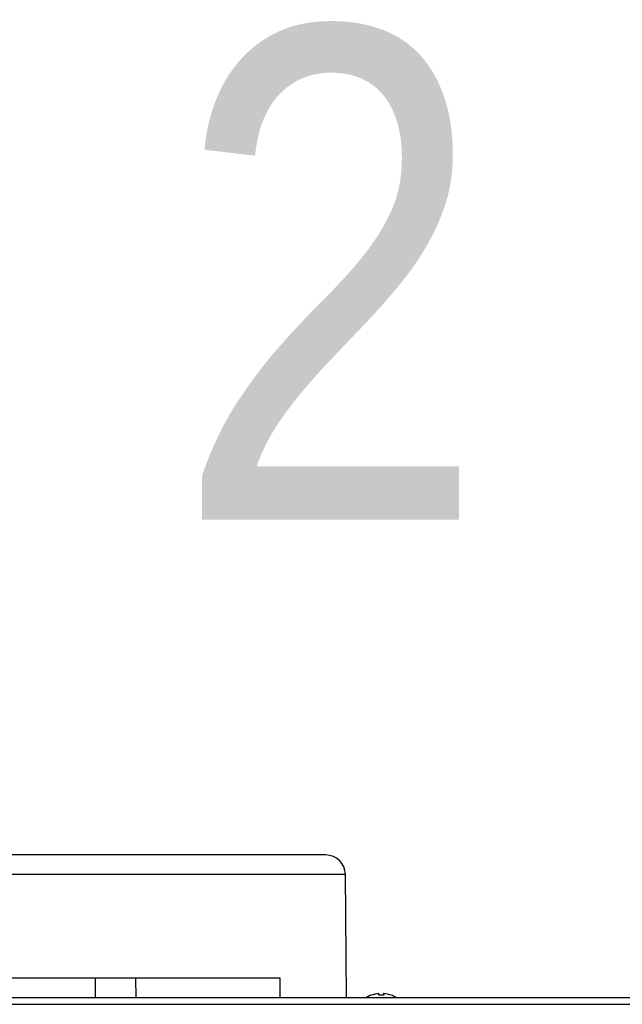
# Model space of a CAD drawing. Header units: centimetres. Extents: x 4745 to 39369, y 17389 to 19524.
# Tile 178 of 188: x 37123 to 37142, y 18683 to 18713. Entities that reach past the tile are written whole.
import ezdxf
from ezdxf import colors
from ezdxf.entities.mleader import LeaderData, LeaderLine
from ezdxf.math import Vec2, Vec3

# ---------------------------------------------------------------- set-up
doc = ezdxf.new("R2010")
doc.units = ezdxf.units.CM
doc.layers.add('$_urządzenia', color=250, linetype='Continuous')
doc.layers.add('IS_Opis', color=250, linetype='Continuous', lineweight=9)
doc.styles.add('styl1', font='ARIALN.TTF')

# ---------------------------------------------------------------- blocks, each defined once
blk = doc.blocks.new('A$C92957c0b')
at = {"layer": '$_urządzenia'}
for p, q in [((55, 0), (-55, 0)), ((88.53, 0), (55, 0)), ((92.53, -3.97), (-92.53, -3.97)), ((92.75, -29), (92.53, -3.97)), ((13.68, -25), (79.18, -25)), ((41.66, -29), (41.66, -25)), ((49.94, -29), (49.91, -25)), ((79.18, -25), (79.21, -29)), ((0, -29), (298.6, -29)), ((97.77, -28.56), (97.77, -28.54)), ((97.85, -28.56), (97.85, -28.54)), ((99.35, -28.56), (99.35, -28.22)), ((100.27, -28.22), (100.27, -28.55)), ((100.35, -28.22), (100.35, -28.56)), ((101.85, -28.54), (101.85, -28.56)), ((0, -30.4), (300, -30.4))]:
    blk.add_line(p, q, dxfattribs=at)
for centre, radius, start, end in [((88.53, -4), 4, 0.5, 90), ((99.77, -33.93), 5.75, 110.3544, 121), ((99.85, -33.93), 5.75, 110.3544, 121), ((99.77, -33.93), 5.73, 95.0076, 110.4353), ((99.85, -33.93), 5.73, 95.0076, 110.4353), ((99.85, -33.93), 5.39, 84.6783, 95.3217), ((99.77, -33.93), 5.39, 94.1381, 94.52), ((99.77, -33.93), 5.73, 84.2371, 84.9924), ((99.85, -33.93), 5.73, 69.5647, 84.9924), ((99.85, -33.93), 5.75, 59, 69.6456)]:
    blk.add_arc(centre, radius, start, end, dxfattribs=at)

msp = doc.modelspace()

# ---------------------------------------------------------------- block references
at = {"layer": '$_urządzenia', "xscale": 0.15, "yscale": 0.15, "zscale": 0.15}
msp.add_blockref('A$C92957c0b', (37119.279, 18687.776), dxfattribs=at)

# ---------------------------------------------------------------- leaders
at = {"layer": 'IS_Opis'}
ml = msp.add_multileader_mtext('Standard', dxfattribs=at)
ml.set_content('2', color=256, style='styl1')
ml.set_leader_properties()
ml.build(insert=Vec2(0, 0))
ml.multileader.update_dxf_attribs({"dogleg_length": 5, "arrow_head_size": 10})
ctx = ml.context
ctx.base_point, ctx.char_height, ctx.arrow_head_size, ctx.landing_gap_size, ctx.plane_origin = Vec3(37122.926, 18705.509), 15, 10, 5, Vec3(37160.531, 18686.925)
notes = []
notes.append((ctx, [(1, (1, 1, 0), (37119.279, 18705.509), (1, 0), 3.647, [(0, [(37119.279, 18684.936)], 0, [])])]))
ctx.mtext.insert, ctx.mtext.flow_direction = Vec3(37127.926, 18713.009), 5
for ctx, leaders in notes:
    for number, flags, end, landing, length, lines in leaders:
        leader = LeaderData()
        leader.index, (leader.has_last_leader_line, leader.has_dogleg_vector, leader.attachment_direction) = number, flags
        leader.last_leader_point, leader.dogleg_vector, leader.dogleg_length = Vec3(end), Vec3(landing), length
        for number, points, colour, breaks in lines:
            line = LeaderLine()
            line.index, line.vertices, line.color, line.breaks = number, Vec3.list(points), colors.encode_raw_color(colour), breaks
            leader.lines.append(line)
        ctx.leaders.append(leader)

doc.saveas('drawing.dxf')
